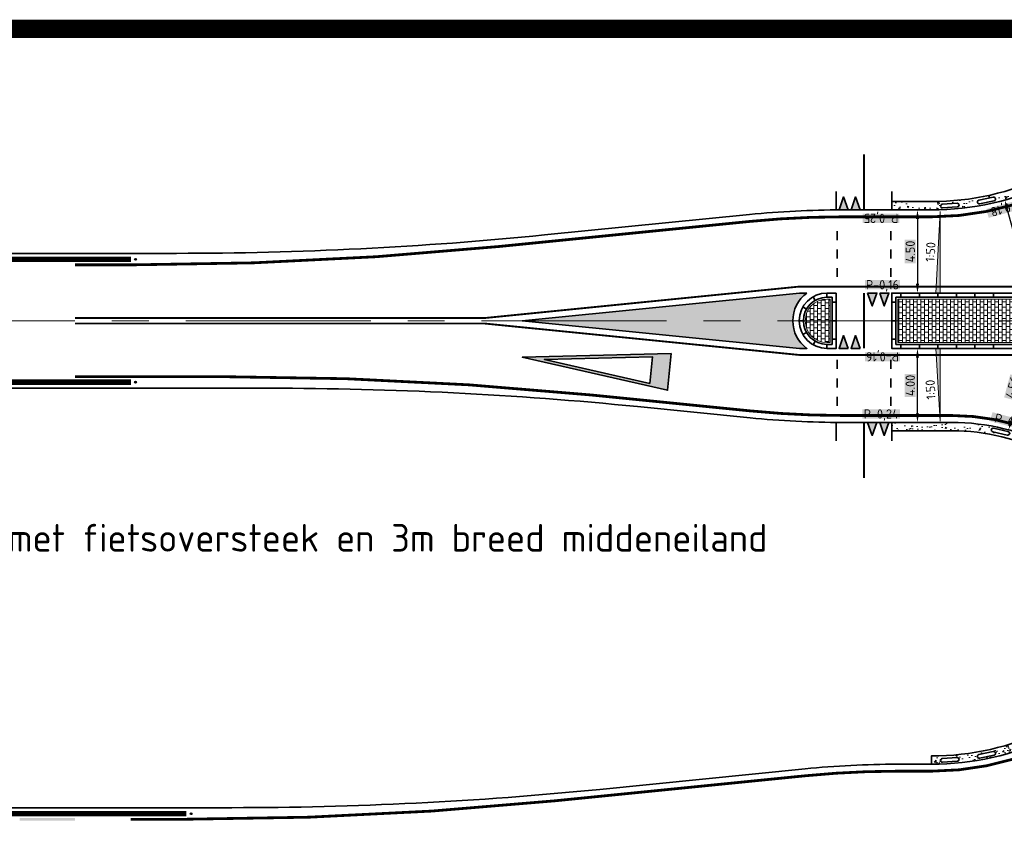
# Model space of a CAD drawing. Header units: metres. Extents: x -699 to 2316, y -1199 to 781.
# Tile 55 of 256: x 411 to 465, y -367 to -323. Entities that reach past the tile are written whole.
import ezdxf
from ezdxf.enums import TextEntityAlignment as Align

# ---------------------------------------------------------------- set-up
doc = ezdxf.new("R2010")
doc.units = ezdxf.units.M
doc.header["$PDMODE"] = 1
for name, pattern in [('AM-AS', [16, 10, -2, 2, -2]), ('VH-RWSBAND', [24, 10, -2, 2, -2, 2, -2, 2, -2]), ('VW-1-1_STREEP', [2, 1, -1])]:
    doc.linetypes.add(name, pattern=pattern)
for name, color, linetype, lineweight in [('B-WE-AM-AS-G', 10, 'AM-AS', 18), ('N-WA-IE-MEUBILAIR_WEGMEUBILAIR-S', 7, 'Continuous', 25), ('N-WE-VH-KANTOPSLUITING_TROTTOIRBAND_RWS-G', 210, 'VH-RWSBAND', 35), ('N-WE-VH-KANTSTROOKVERRUWING-G', 251, 'VW-1-1_STREEP', 18), ('N-WE-VH-KANTVERHARDING-G', 210, 'Continuous', 35), ('N-WE-VH-STOOTBAND-G', 7, 'Continuous', 35), ('N-WE-VH-VERHARDING_ASFALT_CONSTRUCTIE-A', 252, 'Continuous', 18), ('N-WE-VH-VERHARDING_BETON-G', 252, 'Continuous', 35), ('N-WE-VH-VERHARDING_BETONSTRAATSTEEN-A', 252, 'Continuous', 18), ('N-WE-VW-MARKERING_DWARS_DRIEHOEK_5070-G', 7, 'VW-HAAIETAND70-L-N', 35), ('N-WE-VW-MARKERING_LANGS_STREEP_DOORGETROKKEN_010-G', 7, 'Continuous', 13), ('N-WE-VW-MARKERING_LANGS_STREEP_DOORGETROKKEN_015-G', 7, 'Continuous', 13), ('N-WE-VW-MARKERING_PUNTSTUK-G', 7, 'Continuous', 35), ('N-WE-VW-MARKERING_SYMBOOL-G', 7, 'Continuous', 35), ('X-XX-AL-T18', 10, 'Continuous', 18)]:
    doc.layers.add(name, color=color, linetype=linetype, lineweight=lineweight)
doc.layers.add('X-XX-AL-HULPLIJN-G', color=7, linetype='Continuous', lineweight=18, plot=False)
doc.layers.add('X-XX-AL-T15-HOOGTECIJFERS', color=1, linetype='Continuous', lineweight=25, true_color=0xff0000)
doc.styles.add('NLCS-ISO', font='NLCS-ISO.ttf')
doc.styles.add('NLCS-ISO Standaard', font='NLCS-ISO.ttf')
doc.styles.add('NLCS-ISO-M200-T25', font='NLCS-ISO.ttf', dxfattribs={"height": 0.5})
doc.linetypes.add('VW-HAAIETAND70-L-N', pattern='A,0,-0.5,[149,NLCS.SHX,S=1,R=0,X=-0.625,Y=0],-0.5', length=1)
doc.dimstyles.new('NLCS-M200-T25-PIJL_A_L2_H1', dxfattribs={"dimscale": 0.2, "dimtxt": 2.5, "dimasz": 2.5, "dimexe": 2, "dimexo": 2, "dimgap": 0.7, "dimtad": 1, "dimzin": 0, "dimdsep": 46, "dimtxsty": 'NLCS-ISO-M200-T25', "dimcen": 0, "dimdle": 2, "dimclrd": 256, "dimclre": 256, "dimclrt": 256, "dimadec": 1, "dimazin": 0, "dimtfac": 1, "dimtdec": 3, "dimtofl": 0, "dimtmove": 0, "dimatfit": 3, "dimfxl": 2, "dimtfillclr": 256, "dimtolj": 1, "dimtzin": 0, "dimlwd": -1, "dimlwe": -1, "dimarcsym": 0})
pattern_1 = [(230.0000000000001, (-417.2106068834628, -584.3071553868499), (-0.9109233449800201, 0.07969542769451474), [0.09525, -1.04775]), (175.0000000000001, (-417.2106068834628, -584.3071553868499), (0.1762171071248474, -0.9552842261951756), [0.0762, -0.83820292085]), (280.4514447, (-417.2865169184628, -584.3005141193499), (-0.7347062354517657, -0.875588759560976), [0.08095004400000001, -0.890451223]), (226.1842000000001, (-417.2106068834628, -584.5611553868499), (-1.35539520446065, 0.2102116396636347), [0.142875, -1.571625]), (276.6355576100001, (-417.3235563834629, -584.5436378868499), (-1.187020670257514, -1.237130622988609), [0.1214251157, -1.3356780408]), (171.1841511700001, (-417.2106068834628, -584.5611553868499), (-1.187020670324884, -1.237130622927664), [0.11429983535, -1.2572986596]), (201, (-417.3376068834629, -584.4976553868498), (-0.7580719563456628, 0.5113259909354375), [0.09525, -1.04775]), (146, (-417.3376068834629, -584.4976553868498), (-0.3090101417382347, -0.9209398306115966), [0.0762, -0.8382]), (251.4514450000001, (-417.4007795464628, -584.4550448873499), (-1.067082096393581, -0.409613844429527), [0.08095004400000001, -0.8904496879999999]), (217.5000000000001, (-417.2106068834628, -584.3071553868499), (-0.01544301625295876, -0.4227751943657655), [0, -0.82804, 0, -0.8509000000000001, 0, -0.8413750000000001]), (187.5, (-417.2106068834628, -584.3071553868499), (-0.3340983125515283, -0.5009028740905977), [0, -0.48514, 0, -0.80899, 0, -0.320675]), (147.5, (-416.9273968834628, -584.3071553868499), (-0.677952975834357, 0.0286437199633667), [0, -0.3174999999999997, 0, -0.9905999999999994, 0, -1.314449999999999]), (137.5, (-416.8003968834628, -584.3071553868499), (-0.7406459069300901, -0.1271324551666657), [0, -0.41275, 0, -0.65786, 0, -0.93345])]
pattern_2 = [(0, (5.684341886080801e-14, 214.832890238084), (0.2, 0.15), [0.2, -0.2]), (90, (5.684341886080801e-14, 214.832890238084), (-0.2, 1.224606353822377e-17), [])]
pattern_3 = [(0, (-417.2106068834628, -584.3071553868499), (0.2, 0.15), [0.2, -0.2]), (90, (-417.2106068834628, -584.3071553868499), (-0.2, 1.224646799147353e-17), [])]

# ---------------------------------------------------------------- blocks, each defined once
blk = doc.blocks.new('NLCS_Haai70')
at = {"linetype": 'Continuous'}
blk.add_hatch(color=256, dxfattribs=at).paths.add_polyline_path([(-0.25, 0), (0.2499999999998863, 2.273736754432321e-13), (2.842170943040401e-14, -0.7000000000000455)])
blk.add_lwpolyline([(-0.25, 0), (0.2499999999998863, 2.273736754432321e-13), (2.842170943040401e-14, -0.7000000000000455)], close=True, dxfattribs=at)
blk = doc.blocks.new('VW8000')
h = blk.add_hatch(color=256)
h.paths.add_polyline_path([(-0.9999999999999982, 7.999999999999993), (-2.664535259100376e-15, 1.4210854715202e-14), (0.9999999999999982, 7.999999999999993)])
h.paths.add_polyline_path([(0.7238326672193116, 6.999999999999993), (-1.77635683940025e-15, 1.209338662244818), (-0.7238326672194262, 6.999999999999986)], flags=16)
for points in [[(-0.9999999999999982, 7.999999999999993), (-2.664535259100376e-15, 1.4210854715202e-14), (0.9999999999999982, 7.999999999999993)], [(0.7238326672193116, 6.999999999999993), (-1.77635683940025e-15, 1.209338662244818), (-0.7238326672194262, 6.999999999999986)]]:
    blk.add_lwpolyline(points, close=True)
blk = doc.blocks.new('SIE-WEG_GLASBOLREFLECTOR-SO')
for p, q in [((-0.3750000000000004, 0), (-0.199132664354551, 0)), ((-0.1411659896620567, 0.1408067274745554), (-0.2649110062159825, 0.2645517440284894)), ((-4.547473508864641e-16, 0.1999981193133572), (-4.547473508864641e-16, 0.375)), ((0.1422886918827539, 0.1414213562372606), (0.2654190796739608, 0.2645517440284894)), ((0.2008673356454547, 0), (0.3749999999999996, 0)), ((-0.2649110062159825, -0.2657783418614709), (-0.1405540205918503, -0.1414213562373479)), ((-4.547473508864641e-16, -0.375), (-4.547473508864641e-16, -0.1999981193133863)), ((0.2654190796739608, -0.2657783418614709), (0.1416740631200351, -0.1420333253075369))]:
    blk.add_line(p, q)
for centre, radius in [((-4.547473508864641e-16, 0), 0.375), ((0.000867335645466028, 0), 0.2)]:
    blk.add_circle(centre, radius)
blk = doc.blocks.new('glasbol')
at = {"layer": 'N-WA-IE-MEUBILAIR_WEGMEUBILAIR-S'}
blk.add_blockref('SIE-WEG_GLASBOLREFLECTOR-SO', (-0.0008673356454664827, 0), dxfattribs=at)
blk = doc.blocks.new('NLCS_Rotondepoot_7.3_R18_2fo')
at = {"layer": 'N-WE-VH-VERHARDING_ASFALT_CONSTRUCTIE-A'}
h = blk.add_hatch(dxfattribs=at)
h.set_pattern_fill('AR-CONC', color=256, scale=0.005, angle=180, style=0)
h.set_pattern_definition(pattern_1)
edge = h.paths.add_edge_path()
edge.add_arc((1.138005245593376e-10, -1.101625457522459e-10), 18.00000000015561, 135.0000000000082, 140.4788036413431, ccw=False)
edge.add_line((-12.72792206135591, 12.72792206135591), (-13.04612011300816, 13.0461201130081))
edge.add_arc((-1.135163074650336e-10, -9.163159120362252e-11), 18.45000000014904, 134.9999999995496, 140.4788036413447)
edge.add_arc((-25.45584412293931, 21.00000000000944), 14.55000000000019, 270, 320.4788036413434, ccw=False)
edge.add_line((-25.45584412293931, 6.450000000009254), (-27.60000000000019, 6.450000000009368))
edge.add_line((-27.60000000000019, 6.450000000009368), (-27.60000000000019, 5.999999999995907))
edge.add_line((-27.60000000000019, 5.999999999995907), (-25.45584412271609, 5.999999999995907))
edge.add_arc((-25.45584412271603, 20.99999999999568), 14.99999999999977, 269.9999999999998, 320.478803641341)
edge = h.paths.add_edge_path(flags=16)
edge.add_line((-24.86244373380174, 6.30653628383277), (-24.06426918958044, 6.360549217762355))
edge.add_arc((-24.05751757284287, 6.260777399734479), 0.1000000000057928, -86.12866354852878, 93.87133645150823, ccw=False)
edge.add_line((-24.05076595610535, 6.16100558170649), (-24.84894050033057, 6.106992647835))
edge.add_arc((-24.85569211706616, 6.206764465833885), 0.09999999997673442, 93.87133645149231, 273.87133645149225, ccw=False)
edge = h.paths.add_edge_path(flags=16)
edge.add_line((-22.88828831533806, 6.520440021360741), (-22.10466747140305, 6.681493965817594))
edge.add_arc((-22.08453572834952, 6.583541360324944), 0.1000000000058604, -78.38599064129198, 101.614009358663, ccw=False)
edge.add_line((-22.06440398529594, 6.485588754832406), (-22.84802482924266, 6.32453481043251))
edge.add_arc((-22.86815657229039, 6.422487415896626), 0.09999999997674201, 101.61400935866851, 281.61400935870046, ccw=False)
edge = h.paths.add_edge_path(flags=16)
edge.add_line((-20.96094901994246, 6.998360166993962), (-20.20617020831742, 7.263518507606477))
edge.add_arc((-20.17302541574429, 7.169171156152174), 0.1000000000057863, -70.6433177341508, 109.35668226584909, ccw=False)
edge.add_line((-20.13988062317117, 7.074823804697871), (-20.89465943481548, 6.809665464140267))
edge.add_arc((-20.927804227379, 6.904012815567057), 0.09999999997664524, 109.3566822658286, 289.35668226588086, ccw=False)
edge = h.paths.add_edge_path(flags=16)
edge.add_line((-19.11556843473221, 7.731582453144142), (-18.4033940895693, 8.096010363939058))
edge.add_arc((-18.35784060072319, 8.006988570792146), 0.1000000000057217, -62.90064482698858, 117.09935517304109, ccw=False)
edge.add_line((-18.31228711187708, 7.91796677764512), (-19.02446145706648, 7.553538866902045))
edge.add_arc((-19.07001494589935, 7.642560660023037), 0.09999999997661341, 117.0993551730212, 297.099355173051, ccw=False)
edge = h.paths.add_edge_path(flags=16)
edge.add_line((-17.38579473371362, 8.706737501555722), (-16.72921045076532, 9.163790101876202))
edge.add_arc((-16.67207887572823, 9.081717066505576), 0.1000000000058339, -55.15797191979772, 124.8420280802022, ccw=False)
edge.add_line((-16.61494730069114, 8.999644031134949), (-17.27153158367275, 8.542591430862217))
edge.add_arc((-17.32866315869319, 8.62466446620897), 0.09999999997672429, 124.84202808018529, 304.8420280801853, ccw=False)
h = blk.add_hatch(dxfattribs=at)
h.set_pattern_fill('AR-CONC', color=256, scale=0.005, angle=180, style=0)
h.set_pattern_definition(pattern_1)
edge = h.paths.add_edge_path()
edge.add_line((-24.36698586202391, -5.500000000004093), (-27.60000000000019, -5.500000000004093))
edge.add_line((-27.60000000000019, -5.500000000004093), (-27.60000000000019, -5.950000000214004))
edge.add_line((-27.60000000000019, -5.950000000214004), (-24.36698586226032, -5.950000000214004))
edge.add_arc((-24.36698586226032, -17.50000000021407), 11.55000000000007, 35.68533471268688, 90, ccw=False)
edge.add_arc((-1.19030119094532e-10, -1.069793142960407e-10), 18.45000000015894, 215.685334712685, 225.0000000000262)
edge.add_line((-13.04612011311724, -13.04612011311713), (-12.72792206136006, -12.72792206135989))
edge.add_arc((1.134594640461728e-10, 1.016360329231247e-10), 18.00000000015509, 215.6853347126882, 224.999999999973, ccw=False)
edge.add_arc((-24.36698586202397, -17.50000000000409), 12, 35.68533471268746, 89.99999999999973)
edge = h.paths.add_edge_path(flags=16)
edge.add_line((-22.09031901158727, -5.812964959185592), (-21.31066153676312, -5.992225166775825))
edge.add_arc((-21.33306906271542, -6.089682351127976), 0.1000000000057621, -102.94850606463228, 77.05149393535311, ccw=False)
edge.add_line((-21.35547658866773, -6.187139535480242), (-22.13513406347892, -6.007879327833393))
edge.add_arc((-22.11272653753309, -5.91042214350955), 0.09999999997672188, 77.05149393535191, 257.0514939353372, ccw=False)
edge = h.paths.add_edge_path(flags=16)
edge.add_line((-20.15155924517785, -6.364463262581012), (-19.41331156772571, -6.67266833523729))
edge.add_arc((-19.45183720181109, -6.764949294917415), 0.1000000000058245, -112.6596551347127, 67.3403448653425, ccw=False)
edge.add_line((-19.49036283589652, -6.857230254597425), (-20.2286105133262, -6.549025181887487))
edge.add_arc((-20.19008487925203, -6.456744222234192), 0.09999999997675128, 67.34034486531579, 247.3403448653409, ccw=False)
edge = h.paths.add_edge_path(flags=16)
edge.add_line((-18.33360800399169, -7.235091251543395), (-17.65792732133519, -7.66340844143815))
edge.add_arc((-17.71146697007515, -7.747868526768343), 0.1000000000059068, -122.3708042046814, 57.629195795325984, ccw=False)
edge.add_line((-17.76500661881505, -7.832328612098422), (-18.44068730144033, -7.40401142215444))
edge.add_arc((-18.38714765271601, -7.319551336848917), 0.09999999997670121, 57.6291957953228, 237.6291957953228, ccw=False)
edge = h.paths.add_edge_path(flags=16)
edge.add_line((-16.68856535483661, -8.399897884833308), (-16.09481577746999, -8.936052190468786))
edge.add_arc((-16.16183506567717, -9.010270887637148), 0.1000000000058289, -132.0819532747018, 47.91804672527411, ccw=False)
edge.add_line((-16.22885435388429, -9.08448958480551), (-16.82260393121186, -8.548335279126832))
edge.add_arc((-16.75558464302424, -8.47411658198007), 0.09999999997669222, 47.918046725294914, 227.9180467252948, ccw=False)
at = {"layer": 'N-WE-VH-VERHARDING_BETONSTRAATSTEEN-A'}
h = blk.add_hatch(dxfattribs=at)
h.set_pattern_fill('VB-KLINKERVERHARDING', color=256, scale=0.2, style=0, pattern_type=2)
h.set_pattern_definition(pattern_2)
edge = h.paths.add_edge_path()
edge.add_line((-30.9249999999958, 1.175000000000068), (-31.09999999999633, 1.175000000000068))
edge.add_arc((-31.09999999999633, 5.684341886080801e-14), 1.175000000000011, 90, 270)
edge.add_line((-31.09999999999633, -1.174999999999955), (-30.9249999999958, -1.174999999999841))
edge.add_line((-30.9249999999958, -1.174999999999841), (-30.9249999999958, 1.175000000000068))
h = blk.add_hatch(dxfattribs=at)
h.set_pattern_fill('VB-KLINKERVERHARDING', color=256, scale=0.2, style=0, pattern_type=2)
h.set_pattern_definition(pattern_2)
edge = h.paths.add_edge_path()
edge.add_line((-30.9249999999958, 1.175000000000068), (-31.09999999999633, 1.175000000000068))
edge.add_arc((-31.09999999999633, 5.684341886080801e-14), 1.175000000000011, 90, 270)
edge.add_line((-31.09999999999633, -1.174999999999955), (-30.9249999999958, -1.174999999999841))
edge.add_line((-30.9249999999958, -1.174999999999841), (-30.9249999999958, 1.175000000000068))
h = blk.add_hatch(dxfattribs=at)
h.set_pattern_fill('VB-KLINKERVERHARDING', color=256, scale=0.2, style=0, pattern_type=2)
h.set_pattern_definition(pattern_3)
edge = h.paths.add_edge_path()
edge.add_line((-27.27499999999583, 1.174999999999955), (-27.2749999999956, -1.174999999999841))
edge.add_line((-27.2749999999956, -1.174999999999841), (-20.09999999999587, -1.174999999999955))
edge.add_arc((-20.09999999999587, 1.13686837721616e-13), 1.175000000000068, 270, 450)
edge.add_line((-20.09999999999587, 1.175000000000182), (-27.27499999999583, 1.174999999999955))
h = blk.add_hatch(dxfattribs=at)
h.set_pattern_fill('VB-KLINKERVERHARDING', color=256, scale=0.2, style=0, pattern_type=2)
h.set_pattern_definition(pattern_3)
edge = h.paths.add_edge_path()
edge.add_line((-27.27499999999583, 1.174999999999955), (-27.2749999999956, -1.174999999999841))
edge.add_line((-27.2749999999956, -1.174999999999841), (-20.09999999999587, -1.174999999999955))
edge.add_arc((-20.09999999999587, 1.13686837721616e-13), 1.175000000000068, 270, 450)
edge.add_line((-20.09999999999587, 1.175000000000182), (-27.27499999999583, 1.174999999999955))
at = {"layer": 'N-WE-VW-MARKERING_PUNTSTUK-G'}
h = blk.add_hatch(color=256, dxfattribs=at)
edge = h.paths.add_edge_path()
edge.add_line((-32.18282039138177, 1.500000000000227), (-32.58254353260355, 1.500000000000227))
edge.add_line((-32.58254353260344, 1.500000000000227), (-47.58254353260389, 0))
edge.add_line((-47.58254353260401, 0), (-32.58254353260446, -1.499999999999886))
edge.add_line((-32.58254353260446, -1.5), (-32.18282039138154, -1.5))
edge.add_arc((-31.09999999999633, 2.273736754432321e-13), 1.849999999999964, 125.8247743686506, 234.1752256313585, ccw=False)
at = {"layer": 'B-WE-AM-AS-G'}
blk.add_lwpolyline([(-97.77888202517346, 0), (0, 0)], dxfattribs=at)
at = {"layer": 'N-WE-VH-KANTOPSLUITING_TROTTOIRBAND_RWS-G'}
for p, q in [((-31.10000000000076, 1.274999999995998), (-31.10000000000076, 1.499999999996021)), ((-27.10000000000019, 1.274999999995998), (-27.10000000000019, 1.499999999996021)), ((-26.10000000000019, 1.274999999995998), (-26.10000000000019, 1.499999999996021)), ((-25.10000000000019, 1.274999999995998), (-25.10000000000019, 1.499999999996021)), ((-24.10000000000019, 1.274999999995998), (-24.10000000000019, 1.499999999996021)), ((-23.10000000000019, 1.274999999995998), (-23.10000000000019, 1.499999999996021)), ((-22.10000000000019, 1.274999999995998), (-22.10000000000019, 1.499999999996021)), ((-30.60000000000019, 0.999999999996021), (-30.82500000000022, 0.999999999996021)), ((-27.60000000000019, 0.999999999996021), (-27.37500000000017, 0.999999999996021)), ((-30.60000000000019, -4.206412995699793e-12), (-30.82500000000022, -4.206412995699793e-12)), ((-27.60000000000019, -4.206412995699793e-12), (-27.37500000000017, -4.206412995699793e-12)), ((-30.60000000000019, -1.000000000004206), (-30.82500000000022, -1.000000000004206)), ((-27.60000000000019, -1.000000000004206), (-27.37500000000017, -1.000000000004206)), ((-31.10000000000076, -1.500000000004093), (-31.10000000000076, -1.27500000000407)), ((-27.10000000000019, -1.500000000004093), (-27.10000000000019, -1.27500000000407)), ((-26.10000000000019, -1.500000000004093), (-26.10000000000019, -1.27500000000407)), ((-25.10000000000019, -1.500000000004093), (-25.10000000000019, -1.27500000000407)), ((-24.10000000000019, -1.500000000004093), (-24.10000000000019, -1.27500000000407)), ((-23.10000000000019, -1.500000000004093), (-23.10000000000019, -1.27500000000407)), ((-22.10000000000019, -1.500000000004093), (-22.10000000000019, -1.27500000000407))]:
    blk.add_line(p, q, dxfattribs=at)
at = {"layer": 'N-WE-VH-KANTSTROOKVERRUWING-G', "ltscale": 0.7, "const_width": 0.3}
for points in [[(-68.74738579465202, 3.325000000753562), (-97.26017866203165, 3.325000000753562)], [(-68.74738579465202, -3.325000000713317), (-97.26017866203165, -3.325000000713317)]]:
    blk.add_lwpolyline(points, dxfattribs=at)
at = {"layer": 'N-WE-VH-KANTVERHARDING-G'}
for points in [[(-12.72792206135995, 12.72792206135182, 0.02391034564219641), (-13.88500588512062, 11.45454545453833, -0.2238875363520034), (-25.45584412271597, 5.999999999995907), (-30.31320277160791, 5.999999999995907, 0.02492232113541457), (-35.28838872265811, 5.751859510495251), (-46.38136424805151, 4.642561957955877, -0.02492232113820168), (-66.28210805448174, 3.649999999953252), (-97.7788820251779, 3.65000000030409)], [(-12.72792206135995, -12.72792206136, -0.04066528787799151), (-14.62019151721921, -10.49999999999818, 0.2415313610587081), (-24.3669858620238, -5.500000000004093), (-30.2882649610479, -5.500000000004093, -0.02492232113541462), (-35.26345091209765, -5.25185951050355), (-41.35642643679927, -4.642561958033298, 0.02492232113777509), (-61.25717024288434, -3.650000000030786), (-97.7788820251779, -3.650000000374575)]]:
    blk.add_lwpolyline(points, format="xyb", dxfattribs=at)
for points in [[(-30.60000000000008, 5.999999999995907), (-30.60000000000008, 6.999999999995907)], [(-27.60000000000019, 5.999999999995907), (-27.60000000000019, 6.999999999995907)], [(-30.60000000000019, -5.500000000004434), (-30.60000000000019, -6.500000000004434)], [(-27.60000000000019, -5.500000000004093), (-27.60000000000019, -6.500000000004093)]]:
    blk.add_lwpolyline(points, dxfattribs=at)
for points in [[(-30.60000000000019, 1.499999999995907), (-31.10000000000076, 1.499999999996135, 0.9999999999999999), (-31.10000000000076, -1.500000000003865), (-30.60000000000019, -1.500000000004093)], [(-30.82500000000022, 1.274999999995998), (-31.10000000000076, 1.274999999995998, 1), (-31.10000000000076, -1.275000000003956), (-30.82500000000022, -1.275000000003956)], [(-20.10000000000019, -1.500000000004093, 0.9999999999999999), (-20.10000000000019, 1.499999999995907), (-27.60000000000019, 1.499999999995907), (-27.60000000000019, -1.500000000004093)], [(-27.37500000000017, 1.274999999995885), (-27.37500000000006, -1.275000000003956), (-20.10000000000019, -1.27500000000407, 0.9999999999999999), (-20.10000000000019, 1.274999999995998)]]:
    blk.add_lwpolyline(points, format="xyb", close=True, dxfattribs=at)
at = {"layer": 'N-WE-VH-KANTVERHARDING-G', "flags": 128}
for points in [[(-31.73692176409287, 1.104516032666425), (-31.84931972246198, 1.299430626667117)], [(-31.10000000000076, 1.274999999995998), (-31.10000000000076, 1.499999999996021)], [(-27.10000000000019, 1.274999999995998), (-27.10000000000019, 1.499999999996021)], [(-26.10000000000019, 1.274999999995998), (-26.10000000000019, 1.499999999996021)], [(-25.10000000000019, 1.274999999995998), (-25.10000000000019, 1.499999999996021)], [(-24.10000000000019, 1.274999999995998), (-24.10000000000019, 1.499999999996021)], [(-23.10000000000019, 1.274999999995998), (-23.10000000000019, 1.499999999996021)], [(-22.10000000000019, 1.274999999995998), (-22.10000000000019, 1.499999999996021)], [(-32.20451603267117, 0.6369217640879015), (-32.39943062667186, 0.7493197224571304)], [(-30.60000000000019, 0.999999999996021), (-30.82500000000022, 0.999999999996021)], [(-27.60000000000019, 0.999999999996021), (-27.37500000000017, 0.999999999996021)], [(-32.37500000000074, -4.092726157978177e-12), (-32.60000000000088, -4.092726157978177e-12)], [(-30.60000000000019, -4.206412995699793e-12), (-30.82500000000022, -4.206412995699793e-12)], [(-27.60000000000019, -4.206412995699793e-12), (-27.37500000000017, -4.206412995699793e-12)], [(-32.20451603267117, -0.6369217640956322), (-32.39943062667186, -0.7493197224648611)], [(-30.60000000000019, -1.000000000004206), (-30.82500000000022, -1.000000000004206)], [(-27.60000000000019, -1.000000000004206), (-27.37500000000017, -1.000000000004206)], [(-31.73692176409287, -1.104516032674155), (-31.84931972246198, -1.299430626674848)], [(-31.10000000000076, -1.500000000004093), (-31.10000000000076, -1.27500000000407)], [(-27.10000000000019, -1.500000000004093), (-27.10000000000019, -1.27500000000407)], [(-26.10000000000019, -1.500000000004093), (-26.10000000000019, -1.27500000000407)], [(-25.10000000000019, -1.500000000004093), (-25.10000000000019, -1.27500000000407)], [(-24.10000000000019, -1.500000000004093), (-24.10000000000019, -1.27500000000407)], [(-23.10000000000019, -1.500000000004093), (-23.10000000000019, -1.27500000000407)], [(-22.10000000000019, -1.500000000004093), (-22.10000000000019, -1.27500000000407)]]:
    blk.add_lwpolyline(points, dxfattribs=at)
at = {"layer": 'N-WE-VH-STOOTBAND-G', "flags": 128}
for points in [[(-22.88828831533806, 6.520440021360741), (-22.10466747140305, 6.681493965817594, -1), (-22.06440398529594, 6.485588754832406), (-22.84802482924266, 6.32453481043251, -1)], [(-24.86244373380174, 6.30653628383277), (-24.06426918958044, 6.360549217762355, -1), (-24.05076595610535, 6.16100558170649), (-24.84894050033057, 6.106992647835, -1)], [(-22.09031901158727, -5.812964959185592), (-21.31066153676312, -5.992225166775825, -1), (-21.35547658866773, -6.187139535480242), (-22.13513406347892, -6.007879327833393, -1)]]:
    blk.add_lwpolyline(points, format="xyb", close=True, dxfattribs=at)
at = {"layer": 'N-WE-VH-VERHARDING_BETON-G'}
blk.add_line((-25.45584412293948, 6.450000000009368), (-27.60000000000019, 6.450000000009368), dxfattribs=at)
for points in [[(-25.45584412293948, 6.450000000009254, 0.2238875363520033), (-14.23213103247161, 11.74090909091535, -0.02391034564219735), (-13.04612011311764, 13.04612011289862)], [(-13.04612011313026, -13.04612011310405, -0.04066528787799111), (-14.98569630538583, -10.76250000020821, 0.2415313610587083), (-24.36698586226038, -5.950000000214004), (-27.60000000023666, -5.950000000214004)]]:
    blk.add_lwpolyline(points, format="xyb", dxfattribs=at)
at = {"layer": 'N-WE-VH-VERHARDING_BETONSTRAATSTEEN-A'}
for points in [[(-30.9249999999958, 1.175000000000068), (-31.09999999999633, 1.175000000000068, 1), (-31.09999999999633, -1.174999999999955), (-30.9249999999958, -1.174999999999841)], [(-30.9249999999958, 1.175000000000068), (-31.09999999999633, 1.175000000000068, 1), (-31.09999999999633, -1.174999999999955), (-30.9249999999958, -1.174999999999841)], [(-27.27499999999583, 1.174999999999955), (-27.2749999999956, -1.174999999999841), (-20.09999999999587, -1.174999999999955, 1), (-20.09999999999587, 1.175000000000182)], [(-27.27499999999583, 1.174999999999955), (-27.2749999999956, -1.174999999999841), (-20.09999999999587, -1.174999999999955, 1), (-20.09999999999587, 1.175000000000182)]]:
    blk.add_lwpolyline(points, format="xyb", close=True, dxfattribs=at)
at = {"layer": 'N-WE-VW-MARKERING_LANGS_STREEP_DOORGETROKKEN_010-G', "const_width": 0.1}
for points in [[(-29.09999999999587, 9), (-29.09999999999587, 6)], [(-30.54999999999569, 4.862216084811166), (-30.54999999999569, 4.362216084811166)], [(-27.6499999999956, 4.86221608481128), (-27.6499999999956, 4.36221608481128)], [(-30.54999999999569, 3.862216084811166), (-30.54999999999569, 3.362216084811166)], [(-27.6499999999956, 3.86221608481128), (-27.6499999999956, 3.36221608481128)], [(-30.54999999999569, 2.862216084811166), (-30.54999999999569, 2.362216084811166)], [(-27.6499999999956, 2.86221608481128), (-27.6499999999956, 2.36221608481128)], [(-29.09999999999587, 1.5), (-29.09999999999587, -1.5)], [(-49.59999999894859, -0.1500000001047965), (-32.59999999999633, -1.849999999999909)], [(-30.54999999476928, -2.112153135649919), (-30.54999999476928, -2.612153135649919)], [(-27.64999999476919, -2.112153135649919), (-27.64999999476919, -2.612153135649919)], [(-30.54999999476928, -3.112153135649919), (-30.54999999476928, -3.612153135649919)], [(-27.64999999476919, -3.112153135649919), (-27.64999999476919, -3.612153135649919)], [(-30.54999999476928, -4.112153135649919), (-30.54999999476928, -4.612153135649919)], [(-27.64999999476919, -4.112153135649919), (-27.64999999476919, -4.612153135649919)], [(-29.09999999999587, -5.5), (-29.09999999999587, -8.5)]]:
    blk.add_lwpolyline(points, dxfattribs=at)
blk.add_lwpolyline([(-32.59999999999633, -1.849999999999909), (-17.55277755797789, -1.850000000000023, -0.05255267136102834), (-17.55277755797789, 1.850000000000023), (-32.59999999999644, 1.850000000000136), (-49.59999999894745, 0.1500000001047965)], format="xyb", dxfattribs=at)
at = {"layer": 'N-WE-VW-MARKERING_LANGS_STREEP_DOORGETROKKEN_015-G', "const_width": 0.15}
for points in [[(-12.46275701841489, 12.46275701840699, 0.02391034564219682), (-13.59573492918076, 11.21590909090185, -0.223887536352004), (-25.45584412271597, 5.624999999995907), (-30.31320277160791, 5.624999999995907, 0.02492232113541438), (-35.2510748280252, 5.378720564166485), (-48.86266088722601, 4.017561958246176, -0.02492232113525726), (-68.76340469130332, 3.025000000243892), (-71.76340469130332, 3.025000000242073)], [(-12.46275701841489, -12.46275701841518, -0.04066528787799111), (-14.31560419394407, -10.28124999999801, 0.2415313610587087), (-24.3669858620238, -5.125000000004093), (-30.2882649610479, -5.125000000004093, -0.02492232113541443), (-35.22613701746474, -4.878720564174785), (-43.8377230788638, -4.017561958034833, 0.02492232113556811), (-63.73846688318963, -3.025000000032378), (-71.76340469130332, -3.025000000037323)]]:
    blk.add_lwpolyline(points, format="xyb", dxfattribs=at)
at = {"layer": 'N-WE-VW-MARKERING_LANGS_STREEP_DOORGETROKKEN_015-G', "const_width": 0.1}
for points in [[(-71.76340469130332, 0.1500000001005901), (-49.59999999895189, 0.1500000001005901)], [(-71.76340469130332, -0.1500000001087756), (-49.59999999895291, -0.1500000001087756)]]:
    blk.add_lwpolyline(points, dxfattribs=at)
at = {"layer": 'N-WE-VW-MARKERING_PUNTSTUK-G'}
blk.add_lwpolyline([(-32.18282039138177, 1.500000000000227), (-32.58254353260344, 1.500000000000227), (-47.58254353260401, 0), (-32.58254353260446, -1.5), (-32.18282039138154, -1.5, -0.5114530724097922)], format="xyb", close=True, dxfattribs=at)
at = {"layer": 'N-WA-IE-MEUBILAIR_WEGMEUBILAIR-S', "xscale": 0.1333333, "yscale": 0.1333333, "zscale": 0.1333333, "rotation": 179.8276844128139}
for p in [(-68.49663410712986, 3.325002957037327), (-68.49663410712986, -3.325002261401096)]:
    blk.add_blockref('glasbol', p, dxfattribs=at)
at = {"layer": 'N-WE-VW-MARKERING_DWARS_DRIEHOEK_5070-G', "rotation": 180}
for p in [(-30.1999999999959, 6.000000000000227), (-29.5499999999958, 6), (-30.1999999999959, -1.499999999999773), (-29.5499999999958, -1.5)]:
    blk.add_blockref('NLCS_Haai70', p, dxfattribs=at)
at = {"layer": 'N-WE-VW-MARKERING_DWARS_DRIEHOEK_5070-G'}
for p in [(-28.64999999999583, 1.5), (-27.99999999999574, 1.499999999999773), (-28.64999999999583, -5.5), (-27.99999999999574, -5.500000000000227)]:
    blk.add_blockref('NLCS_Haai70', p, dxfattribs=at)
at = {"layer": 'N-WE-VW-MARKERING_SYMBOOL-G', "rotation": 264.2894068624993}
blk.add_blockref('VW8000', (-47.58254353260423, -1.971789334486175), dxfattribs=at)
blk = doc.blocks.new('NLCS_Rotondepoot_7.3_R18')
at = {"layer": 'N-WE-VH-VERHARDING_ASFALT_CONSTRUCTIE-A'}
h = blk.add_hatch(dxfattribs=at)
h.set_pattern_fill('AR-CONC', color=256, scale=0.005, angle=360.0000000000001, style=0)
h.set_pattern_definition([(50.00000000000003, (417.210606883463, 584.3071553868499), (0.9109233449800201, -0.07969542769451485), [0.09525, -1.04775]), (355.0000000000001, (417.210606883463, 584.3071553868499), (-0.1762171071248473, 0.9552842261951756), [0.0762, -0.83820292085]), (100.4514447, (417.286516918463, 584.3005141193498), (0.7347062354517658, 0.8755887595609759), [0.08095004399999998, -0.8904512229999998]), (46.18420000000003, (417.210606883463, 584.5611553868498), (1.35539520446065, -0.2102116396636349), [0.142875, -1.571625]), (96.63555761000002, (417.323556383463, 584.5436378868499), (1.187020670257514, 1.237130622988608), [0.1214251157, -1.3356780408]), (351.1841511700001, (417.210606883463, 584.5611553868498), (1.187020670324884, 1.237130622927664), [0.11429983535, -1.2572986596]), (21.00000000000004, (417.3376068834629, 584.4976553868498), (0.7580719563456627, -0.5113259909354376), [0.09524999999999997, -1.04775]), (326.0000000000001, (417.3376068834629, 584.4976553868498), (0.3090101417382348, 0.9209398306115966), [0.0762, -0.8382]), (71.45144500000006, (417.400779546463, 584.4550448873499), (1.067082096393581, 0.4096138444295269), [0.08095004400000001, -0.8904496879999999]), (37.50000000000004, (417.210606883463, 584.3071553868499), (0.01544301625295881, 0.4227751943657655), [0, -0.82804, 0, -0.8509000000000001, 0, -0.8413750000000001]), (7.500000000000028, (417.210606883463, 584.3071553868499), (0.3340983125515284, 0.5009028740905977), [0, -0.48514, 0, -0.80899, 0, -0.320675]), (327.5000000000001, (416.9273968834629, 584.3071553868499), (0.677952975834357, -0.02864371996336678), [0, -0.3174999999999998, 0, -0.9905999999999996, 0, -1.314449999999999]), (317.5000000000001, (416.800396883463, 584.3071553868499), (0.7406459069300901, 0.1271324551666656), [0, -0.41275, 0, -0.65786, 0, -0.93345])])
edge = h.paths.add_edge_path()
edge.add_line((-25.45584412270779, 6.450000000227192), (-25.45584412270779, 5.99999999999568))
edge.add_arc((-25.45584412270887, 20.99999999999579), 15.00000000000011, 270.0000000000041, 274.1627935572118)
edge.add_arc((-25.45584412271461, 20.99999999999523), 14.99999999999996, 274.1627935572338, 320.4788036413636)
edge.add_arc((1.23179688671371e-10, -1.007265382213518e-10), 18.00000000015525, 495.0000000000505, 500.4788036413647, ccw=False)
edge.add_line((-12.72792206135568, 12.72792206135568), (-13.04612011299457, 13.04612011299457))
edge.add_arc((1.316493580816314e-10, 1.260787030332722e-10), 18.45000000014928, 495.0000000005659, 500.4788036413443)
edge.add_arc((-25.45584412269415, 21.00000000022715), 14.54999999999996, 269.9999999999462, 320.4788036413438, ccw=False)
edge = h.paths.add_edge_path(flags=16)
edge.add_line((-22.06440398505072, 6.485588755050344), (-22.84802482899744, 6.324534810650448))
edge.add_arc((-22.86815657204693, 6.422487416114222), 0.09999999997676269, 101.61400935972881, 281.61400935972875, ccw=False)
edge.add_line((-22.88828831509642, 6.520440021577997), (-22.10466747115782, 6.681493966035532))
edge.add_arc((-22.0845357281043, 6.583541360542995), 0.1000000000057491, 281.6140093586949, 461.61400935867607, ccw=False)
edge = h.paths.add_edge_path(flags=16)
edge.add_line((-20.96094901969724, 6.998360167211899), (-20.20617020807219, 7.263518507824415))
edge.add_arc((-20.17302541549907, 7.169171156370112), 0.1000000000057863, 289.3566822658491, 469.3566822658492, ccw=False)
edge.add_line((-20.13988062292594, 7.074823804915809), (-20.89465943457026, 6.809665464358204))
edge.add_arc((-20.92780422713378, 6.904012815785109), 0.09999999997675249, 109.35668226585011, 289.35668226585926, ccw=False)
edge = h.paths.add_edge_path(flags=16)
edge.add_line((-24.05076595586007, 6.161005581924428), (-24.84894050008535, 6.106992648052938))
edge.add_arc((-24.85569211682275, 6.206764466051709), 0.09999999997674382, 93.87133645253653, 273.8713364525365, ccw=False)
edge.add_line((-24.86244373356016, 6.30653628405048), (-24.06426918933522, 6.360549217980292))
edge.add_arc((-24.05751757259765, 6.260777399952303), 0.1000000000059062, 273.8713364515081, 453.8713364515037, ccw=False)
edge = h.paths.add_edge_path(flags=16)
edge.add_line((-19.1155684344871, 7.731582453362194), (-18.40339408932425, 8.09601036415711))
edge.add_arc((-18.35784060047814, 8.006988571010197), 0.1000000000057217, 297.09935517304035, 477.0993551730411, ccw=False)
edge.add_line((-18.31228711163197, 7.917966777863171), (-19.02446145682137, 7.553538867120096))
edge.add_arc((-19.07001494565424, 7.642560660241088), 0.09999999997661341, 117.0993551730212, 297.099355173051, ccw=False)
edge = h.paths.add_edge_path(flags=16)
edge.add_line((-17.3857947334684, 8.70673750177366), (-16.7292104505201, 9.16379010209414))
edge.add_arc((-16.67207887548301, 9.081717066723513), 0.1000000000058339, 304.8420280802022, 484.8420280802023, ccw=False)
edge.add_line((-16.61494730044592, 8.999644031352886), (-17.27153158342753, 8.542591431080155))
edge.add_arc((-17.32866315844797, 8.624664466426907), 0.09999999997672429, 124.84202808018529, 304.8420280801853, ccw=False)
at = {"layer": 'N-WE-VH-KANTSTROOKVERRUWING-G', "ltscale": 0.7, "const_width": 0.3}
blk.add_lwpolyline([(-65.7473857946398, 3.325000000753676), (-94.26017866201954, 3.325000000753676)], dxfattribs=at)
at = {"layer": 'N-WE-VH-KANTVERHARDING-G'}
for points in [[(-94.7788820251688, 3.650000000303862), (-63.28210805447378, 3.649999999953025, 0.02492232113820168), (-43.38136424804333, 4.642561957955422), (-32.28838872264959, 5.751859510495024, -0.02492232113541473), (-27.3132027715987, 5.99999999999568), (-25.45584412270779, 5.99999999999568, 0.2238874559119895), (-13.88500588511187, 11.45454545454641, -0.0239103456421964), (-12.72792206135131, 12.72792206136)], [(-25.45584412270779, 5.99999999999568, 0.2238874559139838), (-13.88500880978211, 11.45454190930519)]]:
    blk.add_lwpolyline(points, format="xyb", dxfattribs=at)
at = {"layer": 'N-WE-VH-STOOTBAND-G', "flags": 128}
for points in [[(-22.06440398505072, 6.485588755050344), (-22.84802482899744, 6.324534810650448, -1), (-22.88828831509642, 6.520440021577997), (-22.10466747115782, 6.681493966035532, -1)], [(-24.05076595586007, 6.161005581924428), (-24.84894050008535, 6.106992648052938, -1), (-24.86244373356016, 6.30653628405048), (-24.06426918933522, 6.360549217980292, -1)]]:
    blk.add_lwpolyline(points, format="xyb", close=True, dxfattribs=at)
at = {"layer": 'N-WE-VH-VERHARDING_BETON-G'}
blk.add_lwpolyline([(-25.45584412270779, 5.99999999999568), (-25.45584412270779, 6.450000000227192, 0.2238875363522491), (-14.2321310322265, 11.74090909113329, -0.02391034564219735)], format="xyb", dxfattribs=at)
at = {"layer": 'N-WE-VW-MARKERING_LANGS_STREEP_DOORGETROKKEN_015-G', "const_width": 0.15}
blk.add_lwpolyline([(-68.76340469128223, 3.025000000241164), (-65.76340469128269, 3.025000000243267, 0.02492232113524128), (-45.86266088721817, 4.017561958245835), (-32.25107482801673, 5.378720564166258, -0.02492232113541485), (-27.3132027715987, 5.62499999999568), (-25.45584412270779, 5.62499999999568, 0.2238874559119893), (-13.59573496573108, 11.21590904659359, -0.0239103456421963), (-12.46275701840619, 12.46275701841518)], format="xyb", dxfattribs=at)
at = {"layer": 'N-WE-VW-MARKERING_LANGS_STREEP_DOORGETROKKEN_015-G'}
blk.add_solid([(-74.76340469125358, 3.100000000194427), (-71.76340469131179, 3.100000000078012), (-74.76340469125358, 2.950000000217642), (-71.76340469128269, 2.950000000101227)], dxfattribs=at)
at = {"layer": 'N-WA-IE-MEUBILAIR_WEGMEUBILAIR-S', "xscale": 0.1333333, "yscale": 0.1333333, "zscale": 0.1333333, "rotation": 179.8276844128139}
blk.add_blockref('glasbol', (-65.49663410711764, 3.325002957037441), dxfattribs=at)
blk = doc.blocks.new('*D2237')
at = {"layer": 'Defpoints', "color": 0, "transparency": 16777216}
for p in [(-13.88500588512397, 11.45454545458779), (-9.835212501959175, 8.113636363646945), (-9.835212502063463, 8.113636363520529)]:
    blk.add_point(p, dxfattribs=at)
at = {"layer": 'X-XX-AL-T15-HOOGTECIJFERS', "color": 254, "transparency": 16777216}
blk.add_line((-13.4993112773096, 11.13636363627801), (-10.22090710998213, 8.43181818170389), dxfattribs=at)
for points in [[(-13.44628097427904, 11.20064607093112), (-13.55234158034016, 11.0720812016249), (-13.88500588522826, 11.45454545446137)], [(-10.16787680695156, 8.496100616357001), (-10.27393741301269, 8.36753574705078), (-9.835212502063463, 8.113636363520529)]]:
    blk.add_solid(points, dxfattribs=at)
at = {"layer": 'X-XX-AL-T15-HOOGTECIJFERS', "transparency": 16777216, "insert": (-11.61192737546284, 10.08493270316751), "char_height": 0.5, "attachment_point": 5, "rotation": 320.4788036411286, "style": 'NLCS-ISO-M200-T25', "bg_fill": 1, "box_fill_scale": 1.1, "bg_fill_color": 55, "bg_fill_transparency": 0}
blk.add_mtext('\\A1;5.25', dxfattribs=at)
blk = doc.blocks.new('*D2238')
at = {"layer": 'Defpoints', "color": 0, "transparency": 16777216}
for p in [(-10.35596899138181, -7.4375), (-14.6201915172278, -10.5), (-14.6201915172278, -10.5)]:
    blk.add_point(p, dxfattribs=at)
at = {"layer": 'X-XX-AL-T15-HOOGTECIJFERS', "color": 254, "transparency": 16777216}
blk.add_line((-10.76208542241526, -7.729166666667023), (-14.21407508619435, -10.20833333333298), dxfattribs=at)
for points in [[(-10.81069653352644, -7.661480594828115), (-10.71347431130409, -7.796852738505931), (-10.35596899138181, -7.437499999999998)], [(-14.26268619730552, -10.14064726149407), (-14.16546397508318, -10.27601940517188), (-14.6201915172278, -10.5)]]:
    blk.add_solid(points, dxfattribs=at)
at = {"layer": 'X-XX-AL-T15-HOOGTECIJFERS', "transparency": 16777216, "insert": (-12.71558025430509, -8.651979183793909), "char_height": 0.5, "attachment_point": 5, "rotation": 35.685334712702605, "style": 'NLCS-ISO-M200-T25', "bg_fill": 1, "box_fill_scale": 1.1, "bg_fill_color": 55, "bg_fill_transparency": 0}
blk.add_mtext('\\A1;5.25', dxfattribs=at)
blk = doc.blocks.new('*D2239')
at = {"layer": 'Defpoints', "color": 0, "transparency": 16777216}
for p in [(-26.20552590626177, 6.000000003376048), (-26.20584412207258, 1.500000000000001), (-26.20552590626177, 1.500000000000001)]:
    blk.add_point(p, dxfattribs=at)
at = {"layer": 'X-XX-AL-T15-HOOGTECIJFERS', "transparency": 16777216}
for p, q in [((-26.60552590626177, 6.000000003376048), (-26.60584412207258, 6.000000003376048)), ((-26.60552590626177, 1.500000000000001), (-26.60584412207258, 1.500000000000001))]:
    blk.add_line(p, q, dxfattribs=at)
at = {"layer": 'X-XX-AL-T15-HOOGTECIJFERS', "color": 254, "transparency": 16777216}
blk.add_line((-26.20584412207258, 5.500000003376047), (-26.20584412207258, 2.000000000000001), dxfattribs=at)
for points in [[(-26.28917745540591, 5.500000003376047), (-26.12251078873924, 5.500000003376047), (-26.20584412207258, 6.000000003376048)], [(-26.28917745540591, 2.000000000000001), (-26.12251078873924, 2.000000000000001), (-26.20584412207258, 1.500000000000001)]]:
    blk.add_solid(points, dxfattribs=at)
at = {"layer": 'X-XX-AL-T15-HOOGTECIJFERS', "transparency": 16777216, "insert": (-26.59584412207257, 3.750000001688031), "char_height": 0.5, "attachment_point": 5, "rotation": 90, "style": 'NLCS-ISO-M200-T25', "bg_fill": 1, "box_fill_scale": 1.1, "bg_fill_color": 55, "bg_fill_transparency": 0}
blk.add_mtext('\\A1;4.50', dxfattribs=at)
blk = doc.blocks.new('*D2240')
at = {"layer": 'Defpoints', "color": 0, "transparency": 16777216}
for p in [(-26.20584412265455, -1.500000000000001), (-26.20584412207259, -1.500000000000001), (-26.20584412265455, -5.500000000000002)]:
    blk.add_point(p, dxfattribs=at)
at = {"layer": 'X-XX-AL-T15-HOOGTECIJFERS', "color": 254, "transparency": 16777216}
blk.add_line((-26.20584412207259, -5.000000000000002), (-26.20584412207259, -2.000000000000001), dxfattribs=at)
for points in [[(-26.28917745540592, -2.000000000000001), (-26.12251078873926, -2.000000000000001), (-26.20584412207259, -1.500000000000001)], [(-26.28917745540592, -5.000000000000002), (-26.12251078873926, -5.000000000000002), (-26.20584412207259, -5.500000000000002)]]:
    blk.add_solid(points, dxfattribs=at)
at = {"layer": 'X-XX-AL-T15-HOOGTECIJFERS', "transparency": 16777216, "insert": (-26.59584412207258, -3.499999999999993), "char_height": 0.5, "attachment_point": 5, "rotation": 90, "style": 'NLCS-ISO-M200-T25', "bg_fill": 1, "box_fill_scale": 1.1, "bg_fill_color": 55, "bg_fill_transparency": 0}
blk.add_mtext('\\A1;4.00', dxfattribs=at)
blk = doc.blocks.new('*D2241')
at = {"layer": 'Defpoints', "color": 0, "transparency": 16777216}
for p in [(-20.10000000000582, -1.500000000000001), (-21.27481810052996, -5.905238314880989), (-21.27481810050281, -5.90523831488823)]:
    blk.add_point(p, dxfattribs=at)
at = {"layer": 'X-XX-AL-T15-HOOGTECIJFERS', "color": 254, "transparency": 16777216}
blk.add_line((-20.22884032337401, -1.98311507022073), (-21.14597777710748, -5.42212324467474), dxfattribs=at)
for points in [[(-20.30935950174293, -1.961641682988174), (-20.1483211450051, -2.004588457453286), (-20.09999999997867, -1.500000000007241)], [(-21.22649695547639, -5.400649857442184), (-21.06545859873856, -5.443596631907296), (-21.27481810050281, -5.90523831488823)]]:
    blk.add_solid(points, dxfattribs=at)
at = {"layer": 'X-XX-AL-T15-HOOGTECIJFERS', "transparency": 16777216, "insert": (-21.06423880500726, -3.60212370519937), "char_height": 0.5, "attachment_point": 5, "rotation": 75.06751567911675, "style": 'NLCS-ISO-M200-T25', "bg_fill": 1, "box_fill_scale": 1.1, "bg_fill_color": 55, "bg_fill_transparency": 0}
blk.add_mtext('\\A1;4.56', dxfattribs=at)
blk = doc.blocks.new('*D2242')
at = {"layer": 'Defpoints', "color": 0, "transparency": 16777216}
for p in [(-21.48308703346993, 6.535657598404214), (-21.48308703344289, 6.535657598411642), (-20.10000000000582, 1.499999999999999)]:
    blk.add_point(p, dxfattribs=at)
at = {"layer": 'X-XX-AL-T15-HOOGTECIJFERS', "color": 254, "transparency": 16777216}
blk.add_line((-20.23242523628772, 1.982144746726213), (-21.35066179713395, 6.053512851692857), dxfattribs=at)
for points in [[(-21.27030433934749, 6.075583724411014), (-21.43101925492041, 6.0314419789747), (-21.48308703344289, 6.535657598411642)], [(-20.15206777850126, 2.00421561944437), (-20.31278269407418, 1.960073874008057), (-20.09999999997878, 1.500000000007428)]]:
    blk.add_solid(points, dxfattribs=at)
at = {"layer": 'X-XX-AL-T15-HOOGTECIJFERS', "transparency": 16777216, "insert": (-20.41547061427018, 4.121120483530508), "char_height": 0.5, "attachment_point": 5, "rotation": 285.35806804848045, "style": 'NLCS-ISO-M200-T25', "bg_fill": 1, "box_fill_scale": 1.1, "bg_fill_color": 55, "bg_fill_transparency": 0}
blk.add_mtext('\\A1;5.22', dxfattribs=at)
blk = doc.blocks.new('R18_rotonde_hoogtecijfers')
at = {"layer": 'X-XX-AL-T15-HOOGTECIJFERS', "char_height": 0.5, "attachment_point": 2, "bg_fill": 1, "box_fill_scale": 1, "bg_fill_color": 256, "bg_fill_true_color": 16777087, "bg_fill_transparency": 0}
for s, insert, width, rotation, style in [('P-0,10', (-13.3451773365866, 11.0089164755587), 2.476381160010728, 230.4788036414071, 'NLCS-ISO-M200-T25'), ('P=0', (-10.37518495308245, 8.559090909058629), 1.598838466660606, 50.47880364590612, 'NLCS-ISO-M200-T25'), ('P-0,18', (-21.29769170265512, 5.860654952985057), 2.192378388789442, 195.35806804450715, 'NLCS-ISO-M200-T25'), ('P-0,25', (-28.17768587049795, 5.292526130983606), 1.984875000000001, 180, 'NLCS-ISO-M200-T25'), ('P-0.06', (-17.90000000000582, 0), 1.95975, 270, 'NLCS-ISO-M200-T25'), ('P=0', (-13.45, -5.551115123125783e-17), 1.1055, 90, 'NLCS-ISO-M200-T25'), ('P-0,16', (-28.10000000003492, -2.2), 1.884375, 180, 'NLCS-ISO-M200-T25'), ('P-0,08', (-20.0999999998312, -2.19999999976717), 1.984875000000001, 180, 'NLCS-ISO-M200-T25'), ('P-0,17', (-21.09444164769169, -5.228877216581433), 2.184643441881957, 345.0675156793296, 'NLCS-ISO-M200-T25'), ('P=0', (-10.92453199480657, -7.845833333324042), 1.581671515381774, 125.68533471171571, 'NLCS-ISO-M200-T25'), ('P-0,10', (-14.05162851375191, -10.0916666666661), 2.455780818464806, 305.6853347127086, 'NLCS-ISO Standaard')]:
    blk.add_mtext(s, dxfattribs=dict(at, insert=insert, width=width, rotation=rotation, style=style))
at = {"layer": 'X-XX-AL-T15-HOOGTECIJFERS', "char_height": 0.5, "attachment_point": 2, "style": 'NLCS-ISO-M200-T25', "bg_fill": 1, "box_fill_scale": 1, "bg_fill_color": 256, "bg_fill_true_color": 16777087, "bg_fill_transparency": 0}
for s, insert, width in [('P-0,16', (-28.10000000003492, 2.2), 1.884375), ('P-0,08', (-20.10000000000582, 2.2), 1.984875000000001), ('P-0,24', (-28.17044831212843, -4.792216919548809), 2.035124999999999)]:
    blk.add_mtext(s, dxfattribs=dict(at, insert=insert, width=width))
at = {"layer": 'X-XX-AL-T15-HOOGTECIJFERS'}
for p1, p2, distance, picture, middle in [((-13.88500588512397, 11.45454545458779), (-9.835212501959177, 8.113636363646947), -1.638816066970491e-10, '*D2237', (-11.61192737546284, 10.08493270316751)), ((-20.10000000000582, 1.5), (-21.48308703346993, 6.535657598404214), -2.8041484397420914e-11, '*D2242', (-20.41547061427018, 4.121120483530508)), ((-26.20552590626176, 6.000000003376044), (-26.20552590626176, 1.5), -0.00031821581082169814, '*D2239', (-26.59584412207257, 3.750000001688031)), ((-26.20584412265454, -5.5), (-26.20584412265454, -1.5), -5.819487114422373e-10, '*D2240', (-26.59584412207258, -3.499999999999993)), ((-20.10000000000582, -1.5), (-21.27481810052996, -5.905238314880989), 2.8099014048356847e-11, '*D2241', (-21.06423880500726, -3.60212370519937)), ((-10.35596899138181, -7.4375), (-14.62019151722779, -10.5), -6.090366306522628e-15, '*D2238', (-12.71558025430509, -8.651979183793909))]:
    dim = blk.add_aligned_dim(p1=p1, p2=p2, distance=distance, dimstyle='NLCS-M200-T25-PIJL_A_L2_H1', override={"dimclrd": 254, "dimtfill": 2, "dimtfillclr": 55}, dxfattribs=at)
    dim.commit()
    dim.dimension.update_dxf_attribs({"geometry": picture, "text_midpoint": middle})

msp = doc.modelspace()

# ---------------------------------------------------------------- hatches: boundary and pattern name
at = {"layer": 'X-XX-AL-T18'}
for points in [[(461.2194995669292, -333.2779244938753), (461.2194995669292, -337.6879244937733), (460.9945130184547, -337.6903847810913)], [(461.2194995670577, -344.617674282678), (461.2194995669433, -340.6903847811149), (460.9945130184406, -340.6879244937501)]]:
    msp.add_hatch(color=256, dxfattribs=at).paths.add_polyline_path(points)

# ---------------------------------------------------------------- linework, layer by layer
at = {"const_width": 1}
for points in [[(378.982808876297, -323.3944099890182), (931.7474070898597, -323.3944099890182), (931.7474070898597, -711.1164010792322), (378.982808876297, -711.1164010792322)], [(378.982808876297, -323.3944099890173), (931.7474070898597, -323.3944099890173), (931.7474070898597, -711.1164010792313), (378.982808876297, -711.1164010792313)]]:
    msp.add_lwpolyline(points, close=True, dxfattribs=at)
at = {"layer": 'X-XX-AL-T18', "flags": 128}
for points in [[(461.2194995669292, -333.2779244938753), (461.2194995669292, -337.6879244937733), (460.9945130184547, -337.6903847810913), (461.2194995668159, -333.2779244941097)], [(461.2194995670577, -344.617674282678), (461.2194995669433, -340.6903847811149), (460.9945130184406, -340.6879244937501), (461.2194995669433, -344.6176742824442)]]:
    msp.add_lwpolyline(points, dxfattribs=at)

# ---------------------------------------------------------------- block references
for name, p in [('NLCS_Rotondepoot_7.3_R18_2fo', (486.2070062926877, -339.1891546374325)), ('NLCS_Rotondepoot_7.3_R18', (486.2070062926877, -369.1891546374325))]:
    msp.add_blockref(name, p)
at = {"layer": 'X-XX-AL-T15-HOOGTECIJFERS'}
msp.add_blockref('R18_rotonde_hoogtecijfers', (486.2070062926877, -339.1891546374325), dxfattribs=at)

# ---------------------------------------------------------------- texts
at = {"layer": 'X-XX-AL-HULPLIJN-G', "style": 'NLCS-ISO Standaard'}
msp.add_text('standaard 18m rotondepoot met fietsoversteek en 3m breed middeneiland', height=1.5, dxfattribs=at).set_placement((385.5617473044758, -351.6848985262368))
at = {"layer": 'X-XX-AL-T18', "style": 'NLCS-ISO'}
for rotation, p in [(87.08107840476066, (461.1070062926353, -335.4841546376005)), (92.91892159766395, (461.1070062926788, -342.8941546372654))]:
    msp.add_text('1:50', height=0.5, rotation=rotation, dxfattribs=at).set_placement(p, align=Align.BOTTOM_CENTER)

doc.saveas('drawing.dxf')
